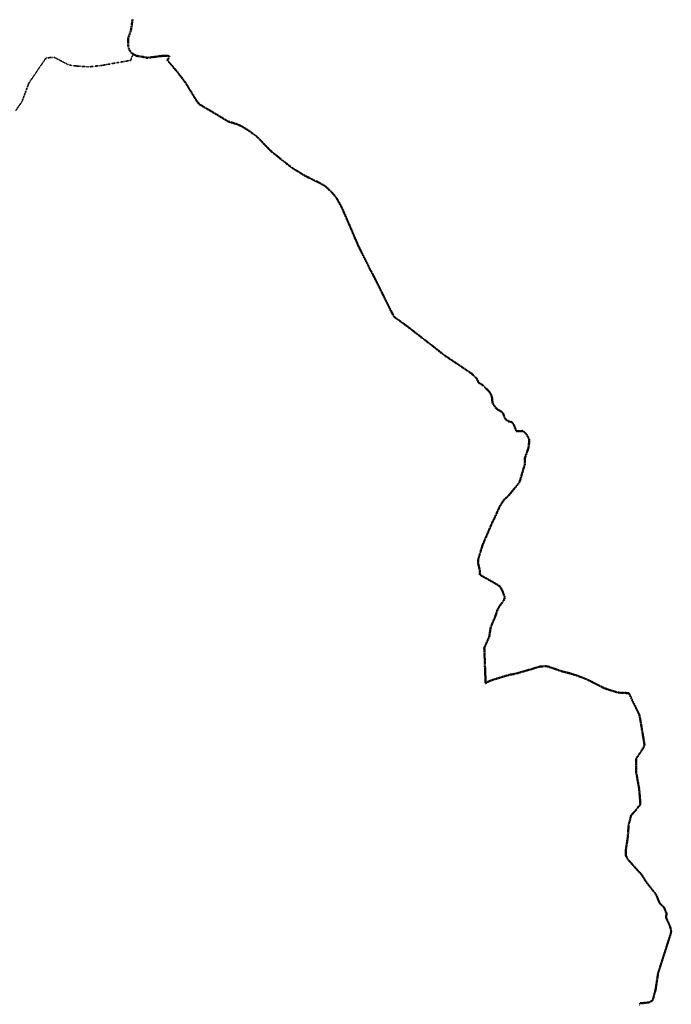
# Model space of a CAD drawing. Extents: x 6414462 to 7495468, y 5756825 to 5824657.
# Tile 37 of 54: x 6500870 to 6506112, y 5804996 to 5812910. Entities that reach past the tile are written whole.
import ezdxf

# ---------------------------------------------------------------- set-up
doc = ezdxf.new("R2010")
doc.units = 0
for name, pattern in [('2324-2024 mdcp$0$DWUKROPK4-3', [3.48, 2, -0.46, 0.05, -0.46, 0.05, -0.46]), ('2324-2024 mdcp$0$KROPK3-2', [2.49, 1.5, -0.47, 0.05, -0.47]), ('Lipnica teren 1$0$HIDDEN2', [0.1875, 0.125, -0.0625])]:
    doc.linetypes.add(name, pattern=pattern)
doc.layers.add('2324-2024 mdcp$0$GESJEW', color=7, linetype='Continuous', lineweight=35)
doc.layers.add('2324-2024 mdcp$0$GESJPO', color=7, linetype='Continuous', lineweight=50)
doc.layers.add('Lipnica teren 1$0$demontaże', color=1, linetype='Continuous', true_color=0xff0000)

# ---------------------------------------------------------------- blocks, each defined once
blk = doc.blocks.new('2324-2024 mdcp')
at = {"layer": '2324-2024 mdcp$0$GESJEW', "color": 7, "linetype": '2324-2024 mdcp$0$KROPK3-2', "lineweight": 35}
blk.add_lwpolyline([(6500837.6, 5812179.3), (6500888.1, 5812252.7), (6500936.3, 5812383.1), (6500942, 5812398.4), (6501021.4, 5812515.5), (6501082.2, 5812603.5), (6501147.5, 5812607.8), (6501221.8, 5812569.1), (6501259.3, 5812549.2), (6501281.1, 5812543.7), (6501330.3, 5812537.9), (6501422.6, 5812530.7), (6501534.8, 5812543.7), (6501662, 5812566.1), (6501763.4, 5812583.9), (6501770.3, 5812603.5), (6501771.8, 5812608.3), (6501774.1, 5812616.1), (6501780.4, 5812624), (6501786.7, 5812631.8), (6501808, 5812620.2), (6501863.1, 5812611.2), (6501895.1, 5812604), (6501916.1, 5812606.2), (6501993, 5812616.7), (6502020.5, 5812619.8), (6502024.2, 5812619.9), (6502052.2, 5812621.2), (6502059.2, 5812621.4), (6502071.6, 5812617.4), (6502071.6, 5812607.2), (6502065.5, 5812598.5), (6502058.7, 5812583.7), (6502117.5, 5812514.5), (6502129.3, 5812500.5), (6502135.7, 5812493), (6502203.4, 5812404.8), (6502229.5, 5812362), (6502252.6, 5812324.3), (6502280.5, 5812278.6), (6502292.9, 5812258.3), (6502314.9, 5812230.6), (6502345.8, 5812212.3), (6502383.9, 5812189.8), (6502455.4, 5812147.6), (6502547.7, 5812091.6), (6502589.7, 5812079.7), (6502599.6, 5812075.6), (6502617.5, 5812071.2), (6502652.9, 5812055.5), (6502692.2, 5812031.6), (6502720.2, 5812012.5), (6502760.5, 5811984.3), (6502788.2, 5811960.8), (6502816.3, 5811932.2), (6502847.2, 5811897.8), (6502851.3, 5811894.9), (6502877.2, 5811867.3), (6502899.4, 5811847.3), (6502943.7, 5811811.8), (6503022.7, 5811748.5), (6503032.3, 5811741), (6503064.9, 5811717.3), (6503090.6, 5811699.8), (6503102.2, 5811694.9), (6503143.1, 5811669.2), (6503161.3, 5811658), (6503208.7, 5811634.1), (6503211.4, 5811632.7), (6503213.9, 5811631.5), (6503280.6, 5811599.8), (6503290.4, 5811593.9), (6503330.2, 5811569.8), (6503356.7, 5811545.1), (6503379.9, 5811523.3), (6503419.3, 5811476.8), (6503422.4, 5811470.7), (6503425.4, 5811465.1), (6503461, 5811399.9), (6503508.2, 5811292.1), (6503547.3, 5811201.3), (6503569.8, 5811149.1), (6503575.8, 5811134.9), (6503585.5, 5811111.8), (6503585.6, 5811111.6), (6503595.6, 5811089.9), (6503596.6, 5811087.7), (6503639.2, 5811001.7), (6503665, 5810950.1), (6503678.6, 5810922.9), (6503693.3, 5810893.5), (6503696, 5810892.5), (6503879.7, 5810524.5), (6503907.8, 5810503.4), (6503984.3, 5810448.2), (6504211.4, 5810272.5), (6504280.9, 5810216.9), (6504502.3, 5810068.2), (6504544.5, 5810027.6), (6504546, 5810025.5), (6504550, 5810018.9), (6504561.1, 5809992.7), (6504595.7, 5809972.6), (6504646.4, 5809921.8), (6504663.3, 5809894.4), (6504669.1, 5809875), (6504673.4, 5809830.6), (6504698.1, 5809792.1), (6504713.9, 5809777), (6504741.5, 5809763), (6504758.4, 5809748.3), (6504768.1, 5809717.2), (6504784.2, 5809693.1), (6504803.3, 5809681.8), (6504827.1, 5809676.3), (6504843.9, 5809657.6), (6504865.4, 5809603), (6504909, 5809603.3), (6504920.3, 5809605.5), (6504922.1, 5809602.7), (6504948.4, 5809575.7), (6504963.6, 5809545.6), (6504967.8, 5809537.4), (6504968.6, 5809516.3), (6504962.9, 5809470.1), (6504954.6, 5809446), (6504953, 5809441.2), (6504944, 5809415), (6504940.6, 5809404.9), (6504938.1, 5809397.8), (6504937, 5809394.5), (6504934.3, 5809386.8), (6504933, 5809369.1), (6504933.8, 5809341.1), (6504934, 5809337.4), (6504925.1, 5809307.9), (6504919.9, 5809290.8), (6504895.5, 5809209.5), (6504890.2, 5809191.8), (6504825.2, 5809112.6), (6504798.8, 5809080.5), (6504771.9, 5809058.6), (6504746.9, 5809023.5), (6504727.5, 5808989.4), (6504699.9, 5808928.1), (6504685, 5808895.8), (6504671.7, 5808868.7), (6504638.4, 5808792.2), (6504636.4, 5808787.5), (6504591.8, 5808684.5), (6504573.9, 5808623.1), (6504565.2, 5808595.4), (6504558.7, 5808569.9), (6504556.9, 5808543.6), (6504563.1, 5808519.6), (6504572, 5808477.6), (6504571.6, 5808460), (6504570.2, 5808449.7), (6504667.7, 5808394.5), (6504725.2, 5808361.4), (6504734.8, 5808352.9), (6504744, 5808337.6), (6504751.2, 5808323.2), (6504772.5, 5808269.9), (6504770.6, 5808264.6), (6504767.5, 5808250.7), (6504762.9, 5808240.5), (6504727.4, 5808193.5), (6504713, 5808166.5), (6504696.6, 5808115.9), (6504682.5, 5808083), (6504659.2, 5808028), (6504647.6, 5807952.4), (6504607.3, 5807861.1), (6504607.6, 5807854.6), (6504609.1, 5807814.3), (6504613.4, 5807698.7), (6504617.8, 5807583.3), (6504617.8, 5807581.7), (6504617.8, 5807580.1), (6504617.8, 5807576.4), (6504634.3, 5807587.5), (6504682.1, 5807606.8), (6504712.8, 5807615.9), (6504813.2, 5807645.5), (6504854.9, 5807652.3), (6504945.1, 5807678.2), (6504949.2, 5807679.4), (6505049.6, 5807709.5), (6505055.1, 5807710.8), (6505095.8, 5807713.7), (6505119.8, 5807712.1), (6505174.6, 5807692.2), (6505233.2, 5807671.9), (6505302.9, 5807654.5), (6505346.5, 5807640.7), (6505353.7, 5807638.3), (6505404.3, 5807619.8), (6505427.3, 5807610), (6505448.7, 5807599.6), (6505570.1, 5807538.6), (6505626, 5807518.7), (6505644, 5807513.6), (6505684.6, 5807502.1), (6505706, 5807499.7), (6505737.2, 5807498.7), (6505754.4, 5807498.2), (6505769.8, 5807497.7), (6505854, 5807324.8), (6505859.4, 5807302.1), (6505865, 5807268.8), (6505867.9, 5807251.5), (6505869.5, 5807241.9), (6505870.8, 5807234.1), (6505874, 5807215), (6505878.9, 5807185.5), (6505881.7, 5807168.9), (6505884.6, 5807151.9), (6505885.4, 5807146.8), (6505892.9, 5807102.1), (6505896.4, 5807081.1), (6505888.3, 5807059.1), (6505883.3, 5807051.6), (6505870.6, 5807032.5), (6505842.6, 5806990.4), (6505829.1, 5806970.1), (6505828.9, 5806944.3), (6505828.6, 5806914), (6505828.5, 5806898.3), (6505828.4, 5806890), (6505828.2, 5806866.7), (6505831.7, 5806847), (6505834.3, 5806832.7), (6505837.4, 5806815.9), (6505841.8, 5806791.3), (6505845.3, 5806772), (6505850.7, 5806742), (6505853.2, 5806728.5), (6505859.1, 5806658), (6505862.8, 5806613.7), (6505861.1, 5806600.9), (6505853.4, 5806591), (6505830.8, 5806561.8), (6505815.9, 5806545.2), (6505788.4, 5806514.7), (6505783.2, 5806494.4), (6505776.2, 5806466.7), (6505768.5, 5806436.9), (6505764.6, 5806382.6), (6505761.2, 5806335.8), (6505756.9, 5806306.7), (6505744.8, 5806230.9), (6505745.3, 5806218.7), (6505746.4, 5806192.3), (6505749, 5806186.8), (6505754.5, 5806175.3), (6505759.9, 5806164), (6505766.6, 5806156.4), (6505780.6, 5806140.8), (6505798.2, 5806121.1), (6505810.7, 5806107), (6505833.4, 5806081.6), (6505836.5, 5806077.7), (6505862.2, 5806050.6), (6505870.7, 5806042.4), (6505885.6, 5806017.2), (6505899.2, 5805995.7), (6505911.3, 5805978.4), (6505922.2, 5805963.5), (6505942.2, 5805937.7), (6505947.4, 5805931), (6505955.6, 5805920.9), (6505975.9, 5805895.6), (6505991, 5805875.3), (6506015.7, 5805814.2), (6506020.5, 5805806.4), (6506034.6, 5805793.5), (6506051.9, 5805776.9), (6506064, 5805749.7), (6506073.4, 5805728.4), (6506073.1, 5805721.8), (6506069.4, 5805694.5), (6506092.5, 5805643.3), (6506101.9, 5805623.1), (6506106.1, 5805605.4), (6506112, 5805580.4), (6506106.5, 5805562.9), (6506083.7, 5805490.5), (6506005.1, 5805244.7), (6506000.3, 5805211), (6505987.5, 5805127.9), (6505985, 5805112.2), (6505967.4, 5805047.9), (6505962.4, 5805026.4), (6505930.8, 5805010.8), (6505861.4, 5805004), (6505854.1, 5804994.2)], dxfattribs=at)
at = {"layer": '2324-2024 mdcp$0$GESJPO', "color": 7, "linetype": '2324-2024 mdcp$0$DWUKROPK4-3', "lineweight": 50}
blk.add_lwpolyline([(6501777.7, 5812911.8), (6501775.3, 5812901.4), (6501766.2, 5812832.5), (6501741.5, 5812759.8), (6501742.6, 5812694.9), (6501753.9, 5812665.4), (6501766.3, 5812645.9), (6501786.7, 5812631.8), (6501808, 5812620.2), (6501863.1, 5812611.2), (6501895.1, 5812604), (6501916.1, 5812606.2), (6501993, 5812616.7), (6502020.5, 5812619.8), (6502024.2, 5812619.9), (6502052.2, 5812621.2), (6502059.2, 5812621.4), (6502071.6, 5812617.4), (6502071.6, 5812607.2), (6502065.5, 5812598.5), (6502058.7, 5812583.7), (6502117.5, 5812514.5), (6502129.3, 5812500.5), (6502135.7, 5812493), (6502203.4, 5812404.8), (6502229.5, 5812362), (6502252.6, 5812324.3), (6502280.5, 5812278.6), (6502292.9, 5812258.3), (6502314.9, 5812230.6), (6502345.8, 5812212.3), (6502383.9, 5812189.8), (6502455.4, 5812147.6), (6502547.7, 5812091.6), (6502589.7, 5812079.7), (6502599.6, 5812075.6), (6502617.5, 5812071.2), (6502652.9, 5812055.5), (6502692.2, 5812031.6), (6502720.2, 5812012.5), (6502760.5, 5811984.3), (6502788.2, 5811960.8), (6502816.3, 5811932.2), (6502847.2, 5811897.8), (6502851.3, 5811894.9), (6502877.2, 5811867.3), (6502899.4, 5811847.3), (6502943.7, 5811811.8), (6503022.7, 5811748.5), (6503032.3, 5811741), (6503064.9, 5811717.3), (6503090.6, 5811699.8), (6503102.2, 5811694.9), (6503143.1, 5811669.2), (6503161.3, 5811658), (6503208.7, 5811634.1), (6503211.4, 5811632.7), (6503213.9, 5811631.5), (6503280.6, 5811599.8), (6503290.4, 5811593.9), (6503330.2, 5811569.8), (6503356.7, 5811545.1), (6503379.9, 5811523.3), (6503419.3, 5811476.8), (6503422.4, 5811470.7), (6503425.4, 5811465.1), (6503461, 5811399.9), (6503508.2, 5811292.1), (6503547.3, 5811201.3), (6503569.8, 5811149.1), (6503575.8, 5811134.9), (6503585.5, 5811111.8), (6503585.6, 5811111.6), (6503595.6, 5811089.9), (6503596.6, 5811087.7), (6503639.2, 5811001.7), (6503665, 5810950.1), (6503678.6, 5810922.9), (6503693.3, 5810893.5), (6503696, 5810892.5), (6503879.7, 5810524.5), (6503907.8, 5810503.4), (6503984.3, 5810448.2), (6504211.4, 5810272.5), (6504280.9, 5810216.9), (6504502.3, 5810068.2), (6504544.5, 5810027.6), (6504546, 5810025.5), (6504550, 5810018.9), (6504561.1, 5809992.7), (6504595.7, 5809972.6), (6504646.4, 5809921.8), (6504663.3, 5809894.4), (6504669.1, 5809875), (6504673.4, 5809830.6), (6504698.1, 5809792.1), (6504713.9, 5809777), (6504741.5, 5809763), (6504758.4, 5809748.3), (6504768.1, 5809717.2), (6504784.2, 5809693.1), (6504803.3, 5809681.8), (6504827.1, 5809676.3), (6504843.9, 5809657.6), (6504865.4, 5809603), (6504909, 5809603.3), (6504920.3, 5809605.5), (6504922.1, 5809602.7), (6504948.4, 5809575.7), (6504963.6, 5809545.6), (6504967.8, 5809537.4), (6504968.6, 5809516.3), (6504962.9, 5809470.1), (6504954.6, 5809446), (6504953, 5809441.2), (6504944, 5809415), (6504940.6, 5809404.9), (6504938.1, 5809397.8), (6504937, 5809394.5), (6504934.3, 5809386.8), (6504933, 5809369.1), (6504933.8, 5809341.1), (6504934, 5809337.4), (6504925.1, 5809307.9), (6504919.9, 5809290.8), (6504895.5, 5809209.5), (6504890.2, 5809191.8), (6504825.2, 5809112.6), (6504798.8, 5809080.5), (6504771.9, 5809058.6), (6504746.9, 5809023.5), (6504727.5, 5808989.4), (6504699.9, 5808928.1), (6504685, 5808895.8), (6504671.7, 5808868.7), (6504638.4, 5808792.2), (6504636.4, 5808787.5), (6504591.8, 5808684.5), (6504573.9, 5808623.1), (6504565.2, 5808595.4), (6504558.7, 5808569.9), (6504556.9, 5808543.6), (6504563.1, 5808519.6), (6504572, 5808477.6), (6504571.6, 5808460), (6504570.2, 5808449.7), (6504667.7, 5808394.5), (6504725.2, 5808361.4), (6504734.8, 5808352.9), (6504744, 5808337.6), (6504751.2, 5808323.2), (6504772.5, 5808269.9), (6504770.6, 5808264.6), (6504767.5, 5808250.7), (6504762.9, 5808240.5), (6504727.4, 5808193.5), (6504713, 5808166.5), (6504696.6, 5808115.9), (6504682.5, 5808083), (6504659.2, 5808028), (6504647.6, 5807952.4), (6504607.3, 5807861.1), (6504607.6, 5807854.6), (6504609.1, 5807814.3), (6504613.4, 5807698.7), (6504617.8, 5807583.3), (6504617.8, 5807581.7), (6504617.8, 5807580.1), (6504617.8, 5807576.4), (6504634.3, 5807587.5), (6504682.1, 5807606.8), (6504712.8, 5807615.9), (6504813.2, 5807645.5), (6504854.9, 5807652.3), (6504945.1, 5807678.2), (6504949.2, 5807679.4), (6505049.6, 5807709.5), (6505055.1, 5807710.8), (6505095.8, 5807713.7), (6505119.8, 5807712.1), (6505174.6, 5807692.2), (6505233.2, 5807671.9), (6505302.9, 5807654.5), (6505346.5, 5807640.7), (6505353.7, 5807638.3), (6505404.3, 5807619.8), (6505427.3, 5807610), (6505448.7, 5807599.6), (6505570.1, 5807538.6), (6505626, 5807518.7), (6505644, 5807513.6), (6505684.6, 5807502.1), (6505706, 5807499.7), (6505737.2, 5807498.7), (6505754.4, 5807498.2), (6505769.8, 5807497.7), (6505854, 5807324.8), (6505859.4, 5807302.1), (6505865, 5807268.8), (6505867.9, 5807251.5), (6505869.5, 5807241.9), (6505870.8, 5807234.1), (6505874, 5807215), (6505878.9, 5807185.5), (6505881.7, 5807168.9), (6505884.6, 5807151.9), (6505885.4, 5807146.8), (6505892.9, 5807102.1), (6505896.4, 5807081.1), (6505888.3, 5807059.1), (6505883.3, 5807051.6), (6505870.6, 5807032.5), (6505842.6, 5806990.4), (6505829.1, 5806970.1), (6505828.9, 5806944.3), (6505828.6, 5806914), (6505828.5, 5806898.3), (6505828.4, 5806890), (6505828.2, 5806866.7), (6505831.7, 5806847), (6505834.3, 5806832.7), (6505837.4, 5806815.9), (6505841.8, 5806791.3), (6505845.3, 5806772), (6505850.7, 5806742), (6505853.2, 5806728.5), (6505859.1, 5806658), (6505862.8, 5806613.7), (6505861.1, 5806600.9), (6505853.4, 5806591), (6505830.8, 5806561.8), (6505815.9, 5806545.2), (6505788.4, 5806514.7), (6505783.2, 5806494.4), (6505776.2, 5806466.7), (6505768.5, 5806436.9), (6505764.6, 5806382.6), (6505761.2, 5806335.8), (6505756.9, 5806306.7), (6505744.8, 5806230.9), (6505745.3, 5806218.7), (6505746.4, 5806192.3), (6505749, 5806186.8), (6505754.5, 5806175.3), (6505759.9, 5806164), (6505766.6, 5806156.4), (6505780.6, 5806140.8), (6505798.2, 5806121.1), (6505810.7, 5806107), (6505833.4, 5806081.6), (6505836.5, 5806077.7), (6505862.2, 5806050.6), (6505870.7, 5806042.4), (6505885.6, 5806017.2), (6505899.2, 5805995.7), (6505911.3, 5805978.4), (6505922.2, 5805963.5), (6505942.2, 5805937.7), (6505947.4, 5805931), (6505955.6, 5805920.9), (6505975.9, 5805895.6), (6505991, 5805875.3), (6506015.7, 5805814.2), (6506020.5, 5805806.4), (6506034.6, 5805793.5), (6506051.9, 5805776.9), (6506064, 5805749.7), (6506073.4, 5805728.4), (6506073.1, 5805721.8), (6506069.4, 5805694.5), (6506092.5, 5805643.3), (6506101.9, 5805623.1), (6506106.1, 5805605.4), (6506112, 5805580.4), (6506106.5, 5805562.9), (6506083.7, 5805490.5), (6506005.1, 5805244.7), (6506000.3, 5805211), (6505987.5, 5805127.9), (6505985, 5805112.2), (6505967.4, 5805047.9), (6505962.4, 5805026.4), (6505930.8, 5805010.8), (6505861.4, 5805004), (6505854.1, 5804994.2)], dxfattribs=at)
blk = doc.blocks.new('Lipnica teren 1')
at = {"layer": 'Lipnica teren 1$0$demontaże', "linetype": 'Lipnica teren 1$0$HIDDEN2'}
blk.add_blockref('2324-2024 mdcp', (0, 0), dxfattribs=at)

msp = doc.modelspace()

# ---------------------------------------------------------------- block references
msp.add_blockref('Lipnica teren 1', (0, 0))

doc.saveas('drawing.dxf')
